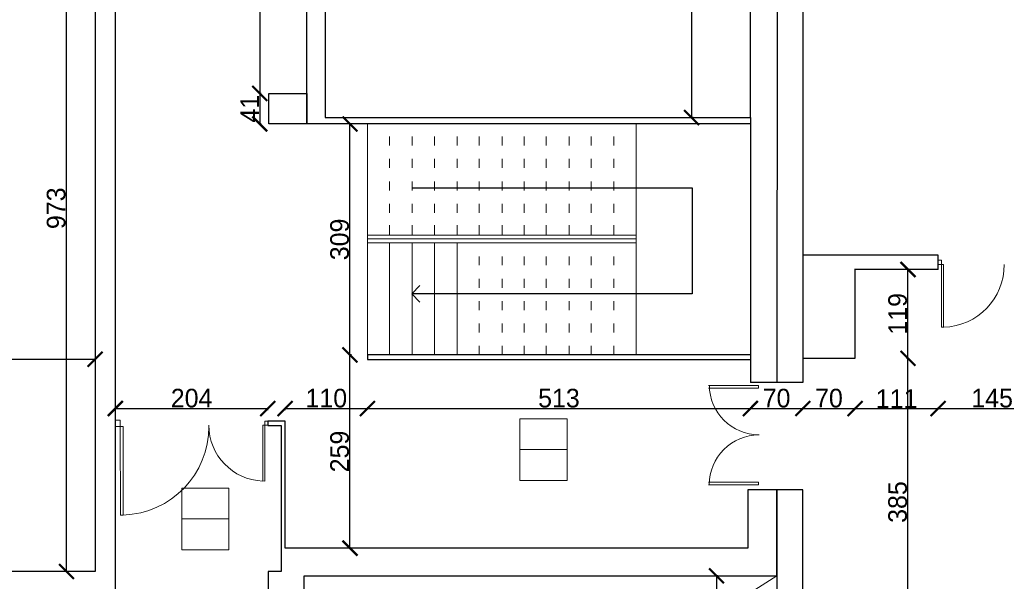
# Model space of a CAD drawing. Header units: centimetres. Extents: x -17621 to 77377, y -18613 to 66.
# Tile 67 of 173: x 9172 to 10491, y -10843 to -10091. Entities that reach past the tile are written whole.
import ezdxf

# ---------------------------------------------------------------- set-up
doc = ezdxf.new("R2010")
doc.units = ezdxf.units.CM
doc.linetypes.add('ACAD_ISO03W100', pattern=[30, 12, -18])
doc.layers.add('0-wymiarowanie rys.CAD', color=5, linetype='Continuous', lineweight=0, true_color=0x0000ff)
for name, color, linetype, lineweight in [('a_inwentaryzacja', 141, 'Continuous', 0), ('a_podciągi', 2, 'ACAD_ISO03W100', 13), ('a_schody', 7, 'Continuous', 0), ('a_wymiarowanie', 211, 'Continuous', 0), ('drzwi', 2, 'Continuous', 0), ('pomieszczenia', 191, 'Continuous', 5)]:
    doc.layers.add(name, color=color, linetype=linetype, lineweight=lineweight)
for name, color, linetype in [('PDF2_A250 SCHODY', 7, 'Continuous'), ('PDF2_A320 STOLARKA WEWNĘTRZNA', 7, 'Continuous'), ('PDF2_WIDOKOWA', 7, 'Continuous')]:
    doc.layers.add(name, color=color, linetype=linetype)
doc.styles.add('PDF Century Gothic', font='GOTHIC.TTF')
doc.dimstyles.new('ISO-25', dxfattribs={"dimtxt": 25, "dimasz": 20, "dimexe": 0.6, "dimexo": 0.375, "dimtad": 1, "dimdec": 0, "dimtxsty": 'PDF Century Gothic', "dimblk": 'ARCHTICK', "dimcen": 2.5, "dimadec": 1, "dimazin": 0, "dimtfac": 1, "dimtdec": 0, "dimtmove": 0, "dimatfit": 3, "dimldrblk": 'ARCHTICK', "dimfxl": 2, "dimfxlon": 1, "dimarcsym": 0})

# ---------------------------------------------------------------- blocks, each defined once
blk = doc.blocks.new('_ArchTick')
at = {"color": 0, "linetype": 'ByBlock', "const_width": 0.15}
blk.add_lwpolyline([(-0.5, -0.5), (0.5, 0.5)], dxfattribs=at)
blk = doc.blocks.new('*D584')
at = {"layer": 'a_wymiarowanie', "color": 0, "linetype": 'Continuous', "lineweight": -2, "transparency": 16777216}
for p, q in [((10360, -10544.4), (10362.6, -10544.4)), ((10362, -10929.4), (10362, -10544.4)), ((10364, -10929.4), (10361.4, -10929.4))]:
    blk.add_line(p, q, dxfattribs=at)
at = {"layer": 'Defpoints', "color": 0, "linetype": 'Continuous', "transparency": 16777216}
for p in [(10291.1, -10544.4), (10362, -10544.4), (10378.9, -10929.4)]:
    blk.add_point(p, dxfattribs=at)
at = {"layer": 'a_wymiarowanie', "color": 0, "linetype": 'Continuous', "lineweight": -2, "transparency": 16777216, "xscale": 20, "yscale": 20, "zscale": 20}
for p, rotation in [((10362, -10544.4), 90), ((10362, -10929.4), 270)]:
    blk.add_blockref('_ArchTick', p, dxfattribs=dict(at, rotation=rotation))
at = {"layer": 'a_wymiarowanie', "color": 0, "linetype": 'Continuous', "lineweight": 0, "transparency": 16777216, "insert": (10348.2, -10736.9), "char_height": 25, "attachment_point": 5, "rotation": 90, "style": 'PDF Century Gothic'}
blk.add_mtext('385', dxfattribs=at)
blk = doc.blocks.new('*D153')
at = {"layer": 'a_wymiarowanie', "color": 0, "linetype": 'Continuous', "lineweight": -2, "transparency": 16777216}
for p, q in [((10362, -10425.4), (10362.6, -10425.4)), ((10362, -10544.4), (10362, -10425.4)), ((10360, -10544.4), (10362.6, -10544.4))]:
    blk.add_line(p, q, dxfattribs=at)
at = {"layer": 'Defpoints', "color": 0, "linetype": 'Continuous', "transparency": 16777216}
for p in [(10361.8, -10425.4), (10362, -10425.4), (10291.1, -10544.4)]:
    blk.add_point(p, dxfattribs=at)
at = {"layer": 'a_wymiarowanie', "color": 0, "linetype": 'Continuous', "lineweight": -2, "transparency": 16777216, "xscale": 20, "yscale": 20, "zscale": 20}
for p, rotation in [((10362, -10425.4), 90), ((10362, -10544.4), 270)]:
    blk.add_blockref('_ArchTick', p, dxfattribs=dict(at, rotation=rotation))
at = {"layer": 'a_wymiarowanie', "color": 0, "linetype": 'Continuous', "lineweight": 0, "transparency": 16777216, "insert": (10348.2, -10484.9), "char_height": 25, "attachment_point": 5, "rotation": 90, "style": 'PDF Century Gothic'}
blk.add_mtext('119', dxfattribs=at)
blk = doc.blocks.new('*D681')
at = {"layer": 'a_wymiarowanie', "color": 0, "linetype": 'Continuous', "lineweight": -2, "transparency": 16777216}
for p, q in [((9236.5, -9857.1), (9233.9, -9857.1)), ((9234.5, -10829.9), (9234.5, -9857.1)), ((9236.5, -10829.9), (9233.9, -10829.9))]:
    blk.add_line(p, q, dxfattribs=at)
at = {"layer": 'Defpoints', "color": 0, "linetype": 'Continuous', "transparency": 16777216}
for p in [(9234.5, -9857.1), (9272.8, -9857.1), (9272.8, -10829.9)]:
    blk.add_point(p, dxfattribs=at)
at = {"layer": 'a_wymiarowanie', "color": 0, "linetype": 'Continuous', "lineweight": -2, "transparency": 16777216, "xscale": 20, "yscale": 20, "zscale": 20}
for p, rotation in [((9234.5, -9857.1), 90), ((9234.5, -10829.9), 270)]:
    blk.add_blockref('_ArchTick', p, dxfattribs=dict(at, rotation=rotation))
at = {"layer": 'a_wymiarowanie', "color": 0, "linetype": 'Continuous', "lineweight": 0, "transparency": 16777216, "insert": (9220.7, -10343.5), "char_height": 25, "attachment_point": 5, "rotation": 90, "style": 'PDF Century Gothic'}
blk.add_mtext('973', dxfattribs=at)
blk = doc.blocks.new('*D684')
at = {"layer": 'a_wymiarowanie', "color": 0, "linetype": 'Continuous', "lineweight": -2, "transparency": 16777216}
for p, q in [((7097.7, -10543.6), (7097.7, -10546.2)), ((7097.7, -10545.6), (9272.8, -10545.6)), ((9272.8, -10543.6), (9272.8, -10546.2))]:
    blk.add_line(p, q, dxfattribs=at)
at = {"layer": 'Defpoints', "color": 0, "linetype": 'Continuous', "transparency": 16777216}
for p in [(7097.7, -10519.7), (9272.8, -10519.7), (9272.8, -10545.6)]:
    blk.add_point(p, dxfattribs=at)
at = {"layer": 'a_wymiarowanie', "color": 0, "linetype": 'Continuous', "lineweight": -2, "transparency": 16777216, "xscale": 20, "yscale": 20, "zscale": 20, "rotation": 180}
blk.add_blockref('_ArchTick', (7097.7, -10545.6), dxfattribs=at)
at = {"layer": 'a_wymiarowanie', "color": 0, "linetype": 'Continuous', "lineweight": -2, "transparency": 16777216, "xscale": 20, "yscale": 20, "zscale": 20}
blk.add_blockref('_ArchTick', (9272.8, -10545.6), dxfattribs=at)
at = {"layer": 'a_wymiarowanie', "color": 0, "linetype": 'Continuous', "lineweight": 0, "transparency": 16777216, "insert": (8185.3, -10531.9), "char_height": 25, "attachment_point": 5, "style": 'PDF Century Gothic'}
blk.add_mtext('2175', dxfattribs=at)
blk = doc.blocks.new('*D697')
at = {"layer": 'a_wymiarowanie', "color": 0, "linetype": 'Continuous', "lineweight": -2, "transparency": 16777216}
for p, q in [((10072, -9284.5), (10072.6, -9284.5)), ((10072, -9284.5), (10072, -10222)), ((10074, -10222), (10071.4, -10222))]:
    blk.add_line(p, q, dxfattribs=at)
at = {"layer": 'Defpoints', "color": 0, "linetype": 'Continuous', "transparency": 16777216}
for p in [(10072, -9284.5), (10072, -10222), (10075.6, -10222)]:
    blk.add_point(p, dxfattribs=at)
at = {"layer": 'a_wymiarowanie', "color": 0, "linetype": 'Continuous', "lineweight": -2, "transparency": 16777216, "xscale": 20, "yscale": 20, "zscale": 20}
for p, rotation in [((10072, -9284.5), 90), ((10072, -10222), 270)]:
    blk.add_blockref('_ArchTick', p, dxfattribs=dict(at, rotation=rotation))
at = {"layer": 'a_wymiarowanie', "color": 0, "linetype": 'Continuous', "lineweight": 0, "transparency": 16777216, "insert": (10058.3, -9753.3), "char_height": 25, "attachment_point": 5, "rotation": 90, "style": 'PDF Century Gothic'}
blk.add_mtext('937', dxfattribs=at)
blk = doc.blocks.new('*D715')
at = {"layer": 'a_wymiarowanie', "color": 0, "linetype": 'Continuous', "lineweight": -2, "transparency": 16777216}
for p, q in [((9495.4, -9630.4), (9492.8, -9630.4)), ((9493.4, -9630.4), (9493.4, -10189.6)), ((9495.4, -10189.6), (9492.8, -10189.6))]:
    blk.add_line(p, q, dxfattribs=at)
at = {"layer": 'Defpoints', "color": 0, "linetype": 'Continuous', "transparency": 16777216}
for p in [(9505.5, -9630.4), (9493.4, -10189.6), (9505.7, -10189.6)]:
    blk.add_point(p, dxfattribs=at)
at = {"layer": 'a_wymiarowanie', "color": 0, "linetype": 'Continuous', "lineweight": -2, "transparency": 16777216, "xscale": 20, "yscale": 20, "zscale": 20}
for p, rotation in [((9493.4, -9630.4), 90), ((9493.4, -10189.6), 270)]:
    blk.add_blockref('_ArchTick', p, dxfattribs=dict(at, rotation=rotation))
at = {"layer": 'a_wymiarowanie', "color": 0, "linetype": 'Continuous', "lineweight": 0, "transparency": 16777216, "insert": (9479.6, -9910), "char_height": 25, "attachment_point": 5, "rotation": 90, "style": 'PDF Century Gothic'}
blk.add_mtext('559', dxfattribs=at)
blk = doc.blocks.new('*D716')
at = {"layer": 'a_wymiarowanie', "color": 0, "linetype": 'Continuous', "lineweight": -2, "transparency": 16777216}
for p, q in [((9495.4, -10189.6), (9492.8, -10189.6)), ((9493.4, -10189.6), (9493.4, -10230.6)), ((9495.4, -10230.6), (9492.8, -10230.6))]:
    blk.add_line(p, q, dxfattribs=at)
at = {"layer": 'Defpoints', "color": 0, "linetype": 'Continuous', "transparency": 16777216}
for p in [(9505.7, -10189.6), (9493.4, -10230.6), (9505.7, -10230.6)]:
    blk.add_point(p, dxfattribs=at)
at = {"layer": 'a_wymiarowanie', "color": 0, "linetype": 'Continuous', "lineweight": -2, "transparency": 16777216, "xscale": 20, "yscale": 20, "zscale": 20}
for p, rotation in [((9493.4, -10189.6), 90), ((9493.4, -10230.6), 270)]:
    blk.add_blockref('_ArchTick', p, dxfattribs=dict(at, rotation=rotation))
at = {"layer": 'a_wymiarowanie', "color": 0, "linetype": 'Continuous', "lineweight": 0, "transparency": 16777216, "insert": (9480, -10210.1), "char_height": 25, "attachment_point": 5, "rotation": 90, "style": 'PDF Century Gothic'}
blk.add_mtext('41', dxfattribs=at)
blk = doc.blocks.new('*D720')
at = {"layer": 'a_wymiarowanie', "color": 0, "linetype": 'Continuous', "lineweight": -2, "transparency": 16777216}
for p, q in [((9616.3, -10539.9), (9613.7, -10539.9)), ((9614.3, -10798.6), (9614.3, -10539.9)), ((9616.3, -10798.6), (9613.7, -10798.6))]:
    blk.add_line(p, q, dxfattribs=at)
at = {"layer": 'Defpoints', "color": 0, "linetype": 'Continuous', "transparency": 16777216}
for p in [(9614.3, -10539.9), (10337.4, -10539.9), (10147.4, -10798.6)]:
    blk.add_point(p, dxfattribs=at)
at = {"layer": 'a_wymiarowanie', "color": 0, "linetype": 'Continuous', "lineweight": -2, "transparency": 16777216, "xscale": 20, "yscale": 20, "zscale": 20}
for p, rotation in [((9614.3, -10539.9), 90), ((9614.3, -10798.6), 270)]:
    blk.add_blockref('_ArchTick', p, dxfattribs=dict(at, rotation=rotation))
at = {"layer": 'a_wymiarowanie', "color": 0, "linetype": 'Continuous', "lineweight": 0, "transparency": 16777216, "insert": (9600.5, -10669.2), "char_height": 25, "attachment_point": 5, "rotation": 90, "style": 'PDF Century Gothic'}
blk.add_mtext('259', dxfattribs=at)
blk = doc.blocks.new('*D721')
at = {"layer": 'a_wymiarowanie', "color": 0, "linetype": 'Continuous', "lineweight": -2, "transparency": 16777216}
for p, q in [((9616.3, -10230.6), (9613.7, -10230.6)), ((9614.3, -10539.9), (9614.3, -10230.6)), ((9616.3, -10539.9), (9613.7, -10539.9))]:
    blk.add_line(p, q, dxfattribs=at)
at = {"layer": 'Defpoints', "color": 0, "linetype": 'Continuous', "transparency": 16777216}
for p in [(9614.3, -10230.6), (9637.7, -10230.6), (9637.7, -10539.9)]:
    blk.add_point(p, dxfattribs=at)
at = {"layer": 'a_wymiarowanie', "color": 0, "linetype": 'Continuous', "lineweight": -2, "transparency": 16777216, "xscale": 20, "yscale": 20, "zscale": 20}
for p, rotation in [((9614.3, -10230.6), 90), ((9614.3, -10539.9), 270)]:
    blk.add_blockref('_ArchTick', p, dxfattribs=dict(at, rotation=rotation))
at = {"layer": 'a_wymiarowanie', "color": 0, "linetype": 'Continuous', "lineweight": 0, "transparency": 16777216, "insert": (9600.5, -10385.2), "char_height": 25, "attachment_point": 5, "rotation": 90, "style": 'PDF Century Gothic'}
blk.add_mtext('309', dxfattribs=at)
blk = doc.blocks.new('*D1008')
at = {"layer": 'a_wymiarowanie', "color": 0, "linetype": 'Continuous', "lineweight": -2, "transparency": 16777216}
for p, q in [((27358, -10589.6), (27360.6, -10589.6)), ((27360, -10858.5), (27360, -10589.6)), ((27362, -10858.5), (27359.4, -10858.5))]:
    blk.add_line(p, q, dxfattribs=at)
at = {"layer": 'Defpoints', "color": 0, "linetype": 'Continuous', "transparency": 16777216}
for p in [(9504.8, -10589.6), (27360, -10589.6), (27387.7, -10858.5)]:
    blk.add_point(p, dxfattribs=at)
at = {"layer": 'a_wymiarowanie', "color": 0, "linetype": 'Continuous', "lineweight": -2, "transparency": 16777216, "xscale": 20, "yscale": 20, "zscale": 20}
for p, rotation in [((27360, -10589.6), 90), ((27360, -10858.5), 270)]:
    blk.add_blockref('_ArchTick', p, dxfattribs=dict(at, rotation=rotation))
at = {"layer": 'a_wymiarowanie', "color": 0, "linetype": 'Continuous', "lineweight": 0, "transparency": 16777216, "insert": (27346.2, -10724.1), "char_height": 25, "attachment_point": 5, "rotation": 90, "style": 'PDF Century Gothic'}
blk.add_mtext('269', dxfattribs=at)
blk = doc.blocks.new('*D1009')
at = {"layer": 'a_wymiarowanie', "color": 0, "linetype": 'Continuous', "lineweight": -2, "transparency": 16777216}
for p, q in [((27400.9, -10577.3), (27400.9, -10559)), ((27360, -10589.6), (27360, -10569.6)), ((27360, -10589.6), (27400.9, -10577.3)), ((27358, -10589.6), (27360.6, -10589.6)), ((27358, -10589.6), (27360.6, -10589.6)), ((27360, -10589.6), (27360, -10609.6))]:
    blk.add_line(p, q, dxfattribs=at)
at = {"layer": 'Defpoints', "color": 0, "linetype": 'Continuous', "transparency": 16777216}
for p in [(9427.8, -10589.6), (9504.8, -10589.6), (27360, -10589.6)]:
    blk.add_point(p, dxfattribs=at)
at = {"layer": 'a_wymiarowanie', "color": 0, "linetype": 'Continuous', "lineweight": -2, "transparency": 16777216, "xscale": 20, "yscale": 20, "zscale": 20}
for rotation in [90, 270]:
    blk.add_blockref('_ArchTick', (27360, -10589.6), dxfattribs=dict(at, rotation=rotation))
at = {"layer": 'a_wymiarowanie', "color": 0, "linetype": 'Continuous', "lineweight": 0, "transparency": 16777216, "insert": (27387.1, -10568.1), "char_height": 25, "attachment_point": 5, "rotation": 90, "style": 'PDF Century Gothic'}
blk.add_mtext('0', dxfattribs=at)
blk = doc.blocks.new('*D1010')
at = {"layer": 'a_wymiarowanie', "color": 0, "linetype": 'Continuous', "lineweight": -2, "transparency": 16777216}
for p, q in [((9299.9, -10613.7), (9299.9, -10611.1)), ((9299.9, -10611.7), (9504.2, -10611.7)), ((9504.2, -10613.7), (9504.2, -10611.1))]:
    blk.add_line(p, q, dxfattribs=at)
at = {"layer": 'Defpoints', "color": 0, "linetype": 'Continuous', "transparency": 16777216}
for p in [(9504.2, -10611.7), (9299.9, -10627.3), (9504.2, -10627.3)]:
    blk.add_point(p, dxfattribs=at)
at = {"layer": 'a_wymiarowanie', "color": 0, "linetype": 'Continuous', "lineweight": -2, "transparency": 16777216, "xscale": 20, "yscale": 20, "zscale": 20, "rotation": 180}
blk.add_blockref('_ArchTick', (9299.9, -10611.7), dxfattribs=at)
at = {"layer": 'a_wymiarowanie', "color": 0, "linetype": 'Continuous', "lineweight": -2, "transparency": 16777216, "xscale": 20, "yscale": 20, "zscale": 20}
blk.add_blockref('_ArchTick', (9504.2, -10611.7), dxfattribs=at)
at = {"layer": 'a_wymiarowanie', "color": 0, "linetype": 'Continuous', "lineweight": 0, "transparency": 16777216, "insert": (9402.1, -10597.9), "char_height": 25, "attachment_point": 5, "style": 'PDF Century Gothic'}
blk.add_mtext('204', dxfattribs=at)
blk = doc.blocks.new('*D1011')
at = {"layer": 'a_wymiarowanie', "color": 0, "linetype": 'Continuous', "lineweight": -2, "transparency": 16777216}
for p, q in [((9504.2, 13.6), (9504.2, 16.2)), ((9504.2, 15.6), (9527.4, 15.6)), ((9527.4, 13.6), (9527.4, 16.2))]:
    blk.add_line(p, q, dxfattribs=at)
at = {"layer": 'Defpoints', "color": 0, "linetype": 'Continuous', "transparency": 16777216}
for p in [(9527.4, 15.6), (9504.2, 0), (9527.4, -10628.4)]:
    blk.add_point(p, dxfattribs=at)
at = {"layer": 'a_wymiarowanie', "color": 0, "linetype": 'Continuous', "lineweight": -2, "transparency": 16777216, "xscale": 20, "yscale": 20, "zscale": 20, "rotation": 180}
blk.add_blockref('_ArchTick', (9504.2, 15.6), dxfattribs=at)
at = {"layer": 'a_wymiarowanie', "color": 0, "linetype": 'Continuous', "lineweight": -2, "transparency": 16777216, "xscale": 20, "yscale": 20, "zscale": 20}
blk.add_blockref('_ArchTick', (9527.4, 15.6), dxfattribs=at)
at = {"layer": 'a_wymiarowanie', "color": 0, "linetype": 'Continuous', "transparency": 16777216, "insert": (9522.5, 49.4), "char_height": 25, "attachment_point": 5, "style": 'PDF Century Gothic'}
blk.add_mtext('23', dxfattribs=at)
blk = doc.blocks.new('*D1012')
at = {"layer": 'a_wymiarowanie', "color": 0, "linetype": 'Continuous', "lineweight": -2, "transparency": 16777216}
for p, q in [((9527.4, -10613.7), (9527.4, -10611.1)), ((9527.4, -10611.7), (9637.7, -10611.7)), ((9637.7, -10609.7), (9637.7, -10612.3))]:
    blk.add_line(p, q, dxfattribs=at)
at = {"layer": 'Defpoints', "color": 0, "linetype": 'Continuous', "transparency": 16777216}
for p in [(9637.7, -10545.8), (9637.7, -10611.7), (9527.4, -10628.4)]:
    blk.add_point(p, dxfattribs=at)
at = {"layer": 'a_wymiarowanie', "color": 0, "linetype": 'Continuous', "lineweight": -2, "transparency": 16777216, "xscale": 20, "yscale": 20, "zscale": 20, "rotation": 180}
blk.add_blockref('_ArchTick', (9527.4, -10611.7), dxfattribs=at)
at = {"layer": 'a_wymiarowanie', "color": 0, "linetype": 'Continuous', "lineweight": -2, "transparency": 16777216, "xscale": 20, "yscale": 20, "zscale": 20}
blk.add_blockref('_ArchTick', (9637.7, -10611.7), dxfattribs=at)
at = {"layer": 'a_wymiarowanie', "color": 0, "linetype": 'Continuous', "lineweight": 0, "transparency": 16777216, "insert": (9582.6, -10597.9), "char_height": 25, "attachment_point": 5, "style": 'PDF Century Gothic'}
blk.add_mtext('110', dxfattribs=at)
blk = doc.blocks.new('*D1013')
at = {"layer": 'a_wymiarowanie', "color": 0, "linetype": 'Continuous', "lineweight": -2, "transparency": 16777216}
for p, q in [((9637.7, -10609.7), (9637.7, -10612.3)), ((9637.7, -10611.7), (10150.8, -10611.7)), ((10150.8, -10609.7), (10150.8, -10612.3))]:
    blk.add_line(p, q, dxfattribs=at)
at = {"layer": 'Defpoints', "color": 0, "linetype": 'Continuous', "transparency": 16777216}
for p in [(9637.7, -10545.8), (10150.8, -10545.8), (10150.8, -10611.7)]:
    blk.add_point(p, dxfattribs=at)
at = {"layer": 'a_wymiarowanie', "color": 0, "linetype": 'Continuous', "lineweight": -2, "transparency": 16777216, "xscale": 20, "yscale": 20, "zscale": 20, "rotation": 180}
blk.add_blockref('_ArchTick', (9637.7, -10611.7), dxfattribs=at)
at = {"layer": 'a_wymiarowanie', "color": 0, "linetype": 'Continuous', "lineweight": -2, "transparency": 16777216, "xscale": 20, "yscale": 20, "zscale": 20}
blk.add_blockref('_ArchTick', (10150.8, -10611.7), dxfattribs=at)
at = {"layer": 'a_wymiarowanie', "color": 0, "linetype": 'Continuous', "lineweight": 0, "transparency": 16777216, "insert": (9894.3, -10597.9), "char_height": 25, "attachment_point": 5, "style": 'PDF Century Gothic'}
blk.add_mtext('513', dxfattribs=at)
blk = doc.blocks.new('*D1014')
at = {"layer": 'a_wymiarowanie', "color": 0, "linetype": 'Continuous', "lineweight": -2, "transparency": 16777216}
for p, q in [((10150.8, -10609.7), (10150.8, -10612.3)), ((10150.8, -10611.7), (10221.1, -10611.7)), ((10221.1, -10609.7), (10221.1, -10612.3))]:
    blk.add_line(p, q, dxfattribs=at)
at = {"layer": 'Defpoints', "color": 0, "linetype": 'Continuous', "transparency": 16777216}
for p in [(10150.8, -10545.8), (10221.1, -10576.8), (10221.1, -10611.7)]:
    blk.add_point(p, dxfattribs=at)
at = {"layer": 'a_wymiarowanie', "color": 0, "linetype": 'Continuous', "lineweight": -2, "transparency": 16777216, "xscale": 20, "yscale": 20, "zscale": 20, "rotation": 180}
blk.add_blockref('_ArchTick', (10150.8, -10611.7), dxfattribs=at)
at = {"layer": 'a_wymiarowanie', "color": 0, "linetype": 'Continuous', "lineweight": -2, "transparency": 16777216, "xscale": 20, "yscale": 20, "zscale": 20}
blk.add_blockref('_ArchTick', (10221.1, -10611.7), dxfattribs=at)
at = {"layer": 'a_wymiarowanie', "color": 0, "linetype": 'Continuous', "lineweight": 0, "transparency": 16777216, "insert": (10185.9, -10597.9), "char_height": 25, "attachment_point": 5, "style": 'PDF Century Gothic'}
blk.add_mtext('70', dxfattribs=at)
blk = doc.blocks.new('*D1015')
at = {"layer": 'a_wymiarowanie', "color": 0, "linetype": 'Continuous', "lineweight": -2, "transparency": 16777216}
for p, q in [((10221.1, -10609.7), (10221.1, -10612.3)), ((10221.1, -10611.7), (10291.1, -10611.7)), ((10291.1, -10609.7), (10291.1, -10612.3))]:
    blk.add_line(p, q, dxfattribs=at)
at = {"layer": 'Defpoints', "color": 0, "linetype": 'Continuous', "transparency": 16777216}
for p in [(10291.1, -10544.4), (10221.1, -10576.8), (10291.1, -10611.7)]:
    blk.add_point(p, dxfattribs=at)
at = {"layer": 'a_wymiarowanie', "color": 0, "linetype": 'Continuous', "lineweight": -2, "transparency": 16777216, "xscale": 20, "yscale": 20, "zscale": 20, "rotation": 180}
blk.add_blockref('_ArchTick', (10221.1, -10611.7), dxfattribs=at)
at = {"layer": 'a_wymiarowanie', "color": 0, "linetype": 'Continuous', "lineweight": -2, "transparency": 16777216, "xscale": 20, "yscale": 20, "zscale": 20}
blk.add_blockref('_ArchTick', (10291.1, -10611.7), dxfattribs=at)
at = {"layer": 'a_wymiarowanie', "color": 0, "linetype": 'Continuous', "lineweight": 0, "transparency": 16777216, "insert": (10256.1, -10597.9), "char_height": 25, "attachment_point": 5, "style": 'PDF Century Gothic'}
blk.add_mtext('70', dxfattribs=at)
blk = doc.blocks.new('*D1016')
at = {"layer": 'a_wymiarowanie', "color": 0, "linetype": 'Continuous', "lineweight": -2, "transparency": 16777216}
for p, q in [((10291.1, -10609.7), (10291.1, -10612.3)), ((10291.1, -10611.7), (10402.3, -10611.7)), ((10402.3, -10609.7), (10402.3, -10612.3))]:
    blk.add_line(p, q, dxfattribs=at)
at = {"layer": 'Defpoints', "color": 0, "linetype": 'Continuous', "transparency": 16777216}
for p in [(10402.3, -10425.4), (10291.1, -10544.4), (10402.3, -10611.7)]:
    blk.add_point(p, dxfattribs=at)
at = {"layer": 'a_wymiarowanie', "color": 0, "linetype": 'Continuous', "lineweight": -2, "transparency": 16777216, "xscale": 20, "yscale": 20, "zscale": 20, "rotation": 180}
blk.add_blockref('_ArchTick', (10291.1, -10611.7), dxfattribs=at)
at = {"layer": 'a_wymiarowanie', "color": 0, "linetype": 'Continuous', "lineweight": -2, "transparency": 16777216, "xscale": 20, "yscale": 20, "zscale": 20}
blk.add_blockref('_ArchTick', (10402.3, -10611.7), dxfattribs=at)
at = {"layer": 'a_wymiarowanie', "color": 0, "linetype": 'Continuous', "lineweight": 0, "transparency": 16777216, "insert": (10346.7, -10598.5), "char_height": 25, "attachment_point": 5, "style": 'PDF Century Gothic'}
blk.add_mtext('111', dxfattribs=at)
blk = doc.blocks.new('*D1017')
at = {"layer": 'a_wymiarowanie', "color": 0, "linetype": 'Continuous', "lineweight": -2, "transparency": 16777216}
for p, q in [((10402.3, -10609.7), (10402.3, -10612.3)), ((10402.3, -10611.7), (10547, -10611.7)), ((10547, -10609.7), (10547, -10612.3))]:
    blk.add_line(p, q, dxfattribs=at)
at = {"layer": 'Defpoints', "color": 0, "linetype": 'Continuous', "transparency": 16777216}
for p in [(10402.3, -10425.4), (10547, -10425.3), (10547, -10611.7)]:
    blk.add_point(p, dxfattribs=at)
at = {"layer": 'a_wymiarowanie', "color": 0, "linetype": 'Continuous', "lineweight": -2, "transparency": 16777216, "xscale": 20, "yscale": 20, "zscale": 20, "rotation": 180}
blk.add_blockref('_ArchTick', (10402.3, -10611.7), dxfattribs=at)
at = {"layer": 'a_wymiarowanie', "color": 0, "linetype": 'Continuous', "lineweight": -2, "transparency": 16777216, "xscale": 20, "yscale": 20, "zscale": 20}
blk.add_blockref('_ArchTick', (10547, -10611.7), dxfattribs=at)
at = {"layer": 'a_wymiarowanie', "color": 0, "linetype": 'Continuous', "lineweight": 0, "transparency": 16777216, "insert": (10474.7, -10597.9), "char_height": 25, "attachment_point": 5, "style": 'PDF Century Gothic'}
blk.add_mtext('145', dxfattribs=at)
blk = doc.blocks.new('*D1070')
at = {"layer": '0-wymiarowanie rys.CAD', "color": 0, "linetype": 'Continuous', "lineweight": -2, "transparency": 16777216}
for p, q in [((10107.4, -10835.8), (10104.8, -10835.8)), ((10105.4, -10835.8), (10105.4, -11388.7)), ((10107.4, -11388.7), (10104.8, -11388.7))]:
    blk.add_line(p, q, dxfattribs=at)
at = {"layer": 'Defpoints', "color": 0, "linetype": 'Continuous', "transparency": 16777216}
for p in [(10186.4, -10835.8), (10105.4, -11388.7), (10186.4, -11388.7)]:
    blk.add_point(p, dxfattribs=at)
at = {"layer": '0-wymiarowanie rys.CAD', "color": 0, "linetype": 'Continuous', "lineweight": -2, "transparency": 16777216, "xscale": 20, "yscale": 20, "zscale": 20}
for p, rotation in [((10105.4, -10835.8), 90), ((10105.4, -11388.7), 270)]:
    blk.add_blockref('_ArchTick', p, dxfattribs=dict(at, rotation=rotation))
at = {"layer": '0-wymiarowanie rys.CAD', "color": 0, "linetype": 'Continuous', "transparency": 16777216, "insert": (10091.7, -11112.3), "char_height": 25, "attachment_point": 5, "rotation": 90, "style": 'PDF Century Gothic'}
blk.add_mtext('553', dxfattribs=at)

msp = doc.modelspace()

# ---------------------------------------------------------------- linework, layer by layer
at = {"layer": 'a_inwentaryzacja', "lineweight": 25}
for p, q in [((10150.8, -10222), (10150.8, -9490.5)), ((10187.2, -9490.5), (10186.4, -10576.8)), ((10221.1, -9792.8), (10221.1, -10576.8)), ((9556.5, -10230.6), (9556.5, -9857.1)), ((9581.1, -9857.1), (9581.1, -10222)), ((9581.1, -10222), (10150.8, -10222)), ((10150.8, -10230.6), (9556.5, -10230.6)), ((10402.3, -10406.4), (10221.1, -10406.5)), ((10402.3, -10425.4), (10290.3, -10425.4)), ((10291.1, -10544.4), (10291, -10425.4)), ((10221.1, -10544.4), (10291.1, -10544.4)), ((10221.1, -10557.6), (10221.1, -10576.8)), ((10221.1, -10576.8), (10150.8, -10576.8))]:
    msp.add_line(p, q, dxfattribs=at)
at = {"layer": 'a_inwentaryzacja', "linetype": 'Continuous', "lineweight": 25}
for p, q in [((10150.8, -10222), (10150.8, -10576.8)), ((10402.3, -10425.4), (10402.3, -10406.4))]:
    msp.add_line(p, q, dxfattribs=at)
at = {"layer": 'a_inwentaryzacja', "lineweight": 25}
for points in [[(7097.7, -10789.7), (7060.5, -10789.7), (7060.5, -10867.2), (9299.9, -10867.2), (9299.9, -9857.1), (9272.8, -9857.1), (9272.8, -10829.9), (7097.7, -10829.9)], [(9505.7, -10189.6), (9556.5, -10189.6), (9556.5, -10230.6), (9505.7, -10230.6)]]:
    msp.add_lwpolyline(points, close=True, dxfattribs=at)
for points in [[(10150.8, -10539.9), (9637.7, -10539.9), (9637.7, -10545.8), (10150.8, -10545.8)], [(9527.4, -10798.6), (9527.4, -10628.4), (9504.2, -10628.4), (9504.2, -10634.3), (9522.2, -10634.3), (9522.2, -10798.6)], [(9522.2, -10798.6), (9522.2, -10829.9), (9504.8, -10829.9), (9504.8, -10867.2), (9553.1, -10867.2), (9553.1, -10835.8), (10186.4, -10835.8), (10186.4, -10720.7), (10186.4, -11017.9), (10221.1, -11017.9), (10221.1, -10990.8), (10374.5, -10990.8), (10374.5, -10929.4), (10221.1, -10929.4), (10221.1, -10720.7), (10147.4, -10720.7), (10147.4, -10798.6), (9527.4, -10798.6)]]:
    msp.add_lwpolyline(points, dxfattribs=at)
at = {"layer": 'a_podciągi', "color": 0, "linetype": 'Continuous', "lineweight": 25, "ltscale": 0.05}
for p, q in [((9697, -10316), (10072.7, -10316)), ((10072.7, -10316), (10072.7, -10458.2)), ((9697, -10458.2), (9708, -10447.1)), ((10072.7, -10458.2), (9697, -10458.2)), ((9697, -10458.2), (9708, -10469.4))]:
    msp.add_line(p, q, dxfattribs=at)
at = {"layer": 'a_schody', "linetype": 'ACAD_ISO03W100'}
for p, q in [((9667.4, -10379.5), (9667.4, -10230.6)), ((9697.8, -10379.5), (9697.8, -10230.6)), ((9727.5, -10379.5), (9727.5, -10230.6)), ((9758, -10379.5), (9758, -10230.6)), ((9787.6, -10379.5), (9787.6, -10230.6)), ((9818.1, -10379.5), (9818.1, -10230.6)), ((9847.7, -10379.5), (9847.7, -10230.6)), ((9877.3, -10379.5), (9877.3, -10230.6)), ((9907.8, -10379.5), (9907.8, -10230.6)), ((9937.5, -10379.5), (9937.5, -10230.6)), ((9967.9, -10379.5), (9967.9, -10230.6)), ((9787.6, -10539.9), (9787.6, -10389.6)), ((9818.1, -10539.9), (9818.1, -10389.6)), ((9847.7, -10539.9), (9847.7, -10389.6)), ((9877.3, -10539.9), (9877.3, -10389.6)), ((9907.8, -10539.9), (9907.8, -10389.6)), ((9937.5, -10539.9), (9937.5, -10389.6)), ((9967.9, -10539.9), (9967.9, -10389.6))]:
    msp.add_line(p, q, dxfattribs=at)
at = {"layer": 'a_schody'}
for p, q in [((9997.6, -10379.5), (9997.6, -10230.6)), ((9997.6, -10539.9), (9997.6, -10389.6))]:
    msp.add_line(p, q, dxfattribs=at)
at = {"layer": 'drzwi'}
for points in [[(10407, -10418.9), (10402.3, -10418.9), (10402.3, -10412.9), (10407, -10412.9), (10407, -10418.9), (10409.8, -10418.9), (10409.8, -10502.9), (10407, -10502.9), (10407, -10418.9)], [(9306.5, -10635.7), (9299.9, -10635.7), (9299.9, -10627.3), (9306.5, -10627.3), (9306.5, -10635.7), (9310.5, -10635.7), (9310.5, -10754.3), (9306.6, -10754.4), (9306.5, -10635.7)], [(9500.1, -10634), (9504.2, -10634), (9504.2, -10628.7), (9500.1, -10628.7), (9500.1, -10634), (9497.6, -10634), (9497.5, -10708.7), (9500, -10708.8), (9500.1, -10634)]]:
    msp.add_lwpolyline(points, dxfattribs=at)
for centre, radius, start, end in [((10407.1, -10419), 83.9, 271.8734, 0.1426), ((9306.7, -10635.9), 118.5, 271.8734, 0.1426), ((9500, -10634.1), 74.7, 179.8195, 268.0887)]:
    msp.add_arc(centre, radius, start, end, dxfattribs=at)
at = {"layer": 'PDF2_A250 SCHODY', "lineweight": 5}
for points in [[(9637.7, -10379.5), (9637.7, -10539.9), (9637.7, -10230.6)], [(9997.6, -10318.5), (9997.6, -10305.8)], [(9997.6, -10308.4), (9997.6, -10321.1)], [(9997.6, -10338), (9997.6, -10325.3)], [(9997.6, -10327.8), (9997.6, -10340.5)], [(9667.4, -10365.9), (9667.4, -10379.5)], [(9697.8, -10365.9), (9697.8, -10379.5)], [(9727.5, -10365.9), (9727.5, -10379.5)], [(9758, -10365.9), (9758, -10379.5)], [(9787.6, -10365.9), (9787.6, -10379.5)], [(9818.1, -10365.9), (9818.1, -10379.5)], [(9847.7, -10365.9), (9847.7, -10379.5)], [(9877.3, -10365.9), (9877.3, -10379.5)], [(9907.8, -10365.9), (9907.8, -10379.5)], [(9937.5, -10365.9), (9937.5, -10379.5)], [(9967.9, -10365.9), (9967.9, -10379.5)], [(9997.6, -10365.9), (9997.6, -10379.5), (9997.6, -10393)], [(9637.7, -10379.5), (9997.6, -10379.5), (9637.7, -10379.5)], [(9997.6, -10384.6), (9637.7, -10384.6), (9637.7, -10455.7)], [(9997.6, -10389.6), (9637.7, -10389.6)], [(9667.4, -10389.6), (9667.4, -10539.9)], [(9697.8, -10389.6), (9697.8, -10539.9)], [(9727.5, -10389.6), (9727.5, -10539.9)], [(9758, -10389.6), (9758, -10539.9)]]:
    msp.add_lwpolyline(points, dxfattribs=at)
at = {"layer": 'PDF2_A320 STOLARKA WEWNĘTRZNA', "lineweight": 5}
for points in [[(10094.9, -10581), (10161.8, -10581), (10161.8, -10584.4), (10094.9, -10584.4)], [(10094.9, -10713.9), (10161.8, -10713.9), (10161.8, -10710.5), (10094.9, -10710.5)]]:
    msp.add_lwpolyline(points, dxfattribs=at)
for centre, start, end in [((10162.4, -10580.3), 180, 270), ((10162.2, -10713.5), 89.9999, 180.0001)]:
    msp.add_arc(centre, 66.5, start, end, dxfattribs=at)
at = {"layer": 'PDF2_WIDOKOWA', "lineweight": 5}
msp.add_lwpolyline([(9744.4, -11116.9), (10186.4, -10835.8)], dxfattribs=at)
at = {"layer": 'pomieszczenia'}
for p, q in [((9842, -10666.7), (9905.1, -10666.7)), ((9389, -10759.6), (9452.1, -10759.6))]:
    msp.add_line(p, q, dxfattribs=at)
for points in [[(9842, -10625.6), (9905.1, -10625.6), (9905.1, -10707.9), (9842, -10707.9)], [(9389, -10718.5), (9452.1, -10718.5), (9452.1, -10800.8), (9389, -10800.8)]]:
    msp.add_lwpolyline(points, close=True, dxfattribs=at)

# ---------------------------------------------------------------- dimensions: what is measured, and where the dimension line sits
at = {"layer": '0-wymiarowanie rys.CAD', "linetype": 'Continuous'}
dim = msp.add_linear_dim(base=(10105.4, -11388.7), p1=(10186.4, -10835.8), p2=(10186.4, -11388.7), angle=90, dimstyle='ISO-25', dxfattribs=at)
dim.commit()
dim.dimension.update_dxf_attribs({"geometry": '*D1070', "text_midpoint": (10091.7, -11112.3)})
at = {"layer": 'a_wymiarowanie', "linetype": 'Continuous'}
dim = msp.add_linear_dim(base=(9527.4, 15.6), p1=(9504.2, 0), p2=(9527.4, -10628.4), dimstyle='ISO-25', override={"dimtmove": 1}, dxfattribs=at)
dim.commit()
dim.dimension.update_dxf_attribs({"geometry": '*D1011', "text_midpoint": (9522.5, 49.4)})
at = {"layer": 'a_wymiarowanie', "linetype": 'Continuous', "lineweight": 0}
for base, p1, p2, picture, middle in [((10072.0186, -10222.0085), (10072.0186, -9284.5274), (10075.5502, -10222.0085), '*D697', (10058.2647, -9753.2679)), ((9493.4, -10189.6), (9505.5, -9630.4), (9505.7, -10189.6), '*D715', (9479.6, -9910)), ((9493.4, -10230.6), (9505.7, -10189.6), (9505.7, -10230.6), '*D716', (9480, -10210.1)), ((10362, -10425.4), (10291.1, -10544.4), (10361.8, -10425.4), '*D153', (10348.2, -10484.9)), ((10362, -10544.4), (10378.9, -10929.4), (10291.1, -10544.4), '*D584', (10348.2, -10736.9)), ((27359.9703996, -10589.5753991), (9504.8076714, -10589.5753991), (9427.7919615, -10589.5753991), '*D1009', (27387.1405474, -10576.6732076)), ((27360, -10589.6), (27387.7, -10858.5), (9504.8, -10589.6), '*D1008', (27346.2, -10724.1))]:
    dim = msp.add_linear_dim(base=base, p1=p1, p2=p2, angle=90, dimstyle='ISO-25', override={"dimtmove": 1}, dxfattribs=at)
    dim.commit()
    dim.dimension.update_dxf_attribs({"geometry": picture, "text_midpoint": middle})
for base, p1, p2, picture, middle in [((9234.5, -9857.1), (9272.8, -10829.9), (9272.8, -9857.1), '*D681', (9220.7, -10343.5)), ((9614.3, -10230.6), (9637.7, -10539.9), (9637.7, -10230.6), '*D721', (9600.5, -10385.2)), ((9614.3, -10539.9), (10147.4, -10798.6), (10337.4, -10539.9), '*D720', (9600.5, -10669.2))]:
    dim = msp.add_linear_dim(base=base, p1=p1, p2=p2, angle=90, dimstyle='ISO-25', dxfattribs=at)
    dim.commit()
    dim.dimension.update_dxf_attribs({"geometry": picture, "text_midpoint": middle})
for base, p1, p2, picture, middle in [((10402.3, -10611.7), (10291.1, -10544.4), (10402.3, -10425.4), '*D1016', (10346.7, -10598.5)), ((10547, -10611.7), (10402.3, -10425.4), (10547, -10425.3), '*D1017', (10474.7, -10597.9)), ((9637.7, -10611.7), (9527.4, -10628.4), (9637.7, -10545.8), '*D1012', (9582.6, -10597.9)), ((10150.8, -10611.7), (9637.7, -10545.8), (10150.8, -10545.8), '*D1013', (9894.3, -10597.9)), ((10221.1, -10611.7), (10150.8, -10545.8), (10221.1, -10576.8), '*D1014', (10185.9, -10597.9)), ((10291.1, -10611.7), (10221.1, -10576.8), (10291.1, -10544.4), '*D1015', (10256.1, -10597.9))]:
    dim = msp.add_linear_dim(base=base, p1=p1, p2=p2, dimstyle='ISO-25', override={"dimtmove": 1}, dxfattribs=at)
    dim.commit()
    dim.dimension.update_dxf_attribs({"geometry": picture, "text_midpoint": middle})
for base, p1, p2, picture, middle in [((9272.8, -10545.6), (7097.7, -10519.7), (9272.8, -10519.7), '*D684', (8185.3, -10531.9)), ((9504.2, -10611.7), (9299.9, -10627.3), (9504.2, -10627.3), '*D1010', (9402.1, -10597.9))]:
    dim = msp.add_linear_dim(base=base, p1=p1, p2=p2, dimstyle='ISO-25', dxfattribs=at)
    dim.commit()
    dim.dimension.update_dxf_attribs({"geometry": picture, "text_midpoint": middle})

doc.saveas('drawing.dxf')
